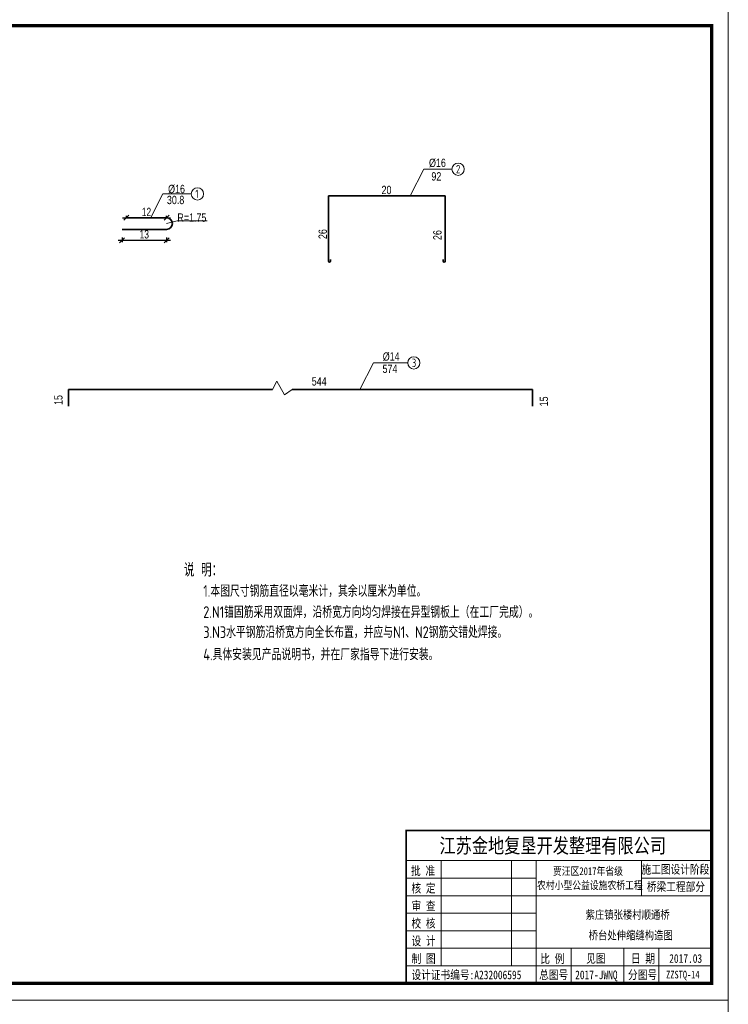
# Model space of a CAD drawing. Header units: inches. Extents: x 112594 to 193184, y 44995 to 116598.
# Tile 61 of 153: x 143845 to 145967, y 74972 to 77922. Entities that reach past the tile are written whole.
import ezdxf

# ---------------------------------------------------------------- set-up
doc = ezdxf.new("R2010")
doc.units = ezdxf.units.IN
doc.header["$MEASUREMENT"] = 0
doc.layers.get('0').update_dxf_attribs({"lineweight": 15})
for name, color, linetype, lineweight in [('0指引线', 4, 'Continuous', 18), ('0文字', 6, 'Continuous', 18), ('0钢筋', 3, 'Continuous', 35), ('BM1', 7, 'Continuous', 15), ('标准', 7, 'Continuous', 18)]:
    doc.layers.add(name, color=color, linetype=linetype, lineweight=lineweight)
doc.layers.add('1', color=7, linetype='Continuous')
doc.layers.add('TK', color=7, linetype='Continuous')
doc.styles.add('hz-e', font='hztxt_e.shx', dxfattribs={"width": 0.75, "bigfont": 'hztxt.shx'})
doc.styles.add('hze', font='hztxt_e.shx', dxfattribs={"width": 0.7, "height": 7, "bigfont": 'hztxt.shx'})
doc.styles.add('HZTXT', font='tssdeng.shx', dxfattribs={"width": 0.75, "bigfont": 'hztxt.shx'})
doc.styles.add('图框', font='SIMFANG.TTF', dxfattribs={"width": 0.8, "height": 4})
doc.dimstyles.new('1比10', dxfattribs={"dimtxt": 25, "dimasz": 15, "dimexe": 6.25, "dimexo": 6.25, "dimgap": 5, "dimtad": 1, "dimdec": 0, "dimlfac": 0.1, "dimzin": 0, "dimdsep": 46, "dimtxsty": 'hz-e', "dimblk": 'OBLIQUE', "dimcen": 0, "dimdle": 12, "dimclrd": 4, "dimclre": 4, "dimclrt": 5, "dimadec": 0, "dimazin": 0, "dimtfac": 0.05, "dimtdec": 0, "dimtix": 1, "dimtmove": 2, "dimatfit": 0, "dimfxl": 8, "dimfxlon": 1, "dimtolj": 1, "dimtzin": 0, "dimarcsym": 0})

# ---------------------------------------------------------------- blocks, each defined once
blk = doc.blocks.new('_Oblique')
at = {"color": 0, "linetype": 'ByBlock', "lineweight": -2}
blk.add_line((-0.5, -0.5), (0.5, 0.5), dxfattribs=at)
blk = doc.blocks.new('*D836')
at = {"color": 4, "lineweight": -2}
for p, q in [((144151.8, 77269.7), (144151.8, 77255.4)), ((144284.8, 77269.7), (144284.8, 77255.4)), ((144139.8, 77261.7), (144296.8, 77261.7))]:
    blk.add_line(p, q, dxfattribs=at)
at = {"color": 4, "lineweight": -2, "xscale": 15, "yscale": 15, "zscale": 15, "rotation": 180}
blk.add_blockref('_Oblique', (144151.8, 77261.7), dxfattribs=at)
at = {"color": 4, "lineweight": -2, "xscale": 15, "yscale": 15, "zscale": 15}
blk.add_blockref('_Oblique', (144284.8, 77261.7), dxfattribs=at)
at = {"color": 5, "insert": (144218.3, 77279.2), "char_height": 25, "attachment_point": 5, "style": 'hz-e'}
blk.add_mtext('\\A1;13', dxfattribs=at)
blk = doc.blocks.new('*D837')
at = {"color": 4, "lineweight": -2}
for p, q in [((144152.8, 77328.9), (144296.8, 77328.9)), ((144164.8, 77328.9), (144164.8, 77335.2)), ((144284.8, 77328.9), (144284.8, 77335.2))]:
    blk.add_line(p, q, dxfattribs=at)
at = {"color": 4, "lineweight": -2, "xscale": 15, "yscale": 15, "zscale": 15, "rotation": 180}
blk.add_blockref('_Oblique', (144164.8, 77328.9), dxfattribs=at)
at = {"color": 4, "lineweight": -2, "xscale": 15, "yscale": 15, "zscale": 15}
blk.add_blockref('_Oblique', (144284.8, 77328.9), dxfattribs=at)
at = {"color": 5, "insert": (144224.8, 77346.4), "char_height": 25, "attachment_point": 5, "style": 'hz-e'}
blk.add_mtext('\\A1;12', dxfattribs=at)

msp = doc.modelspace()

# ---------------------------------------------------------------- linework, layer by layer
at = {"color": 0, "linetype": 'Continuous'}
for p, q in [((145014.30355, 77394.6307), (145055.04687, 77474.36199)), ((145055.04687, 77474.36199), (145139.39669, 77474.36199)), ((144236.7338, 77327.61371), (144273.37663, 77400.24335)), ((144273.37663, 77400.24335), (144358.81165, 77400.24335)), ((144864.0423, 76814.41083), (144904.78562, 76894.14212)), ((144904.78562, 76894.14212), (145006.80794, 76894.14212))]:
    msp.add_line(p, q, dxfattribs=at)
for p, q in [((144284.76384, 77311.40946), (144316.85797, 77319.60729)), ((144316.85797, 77319.60729), (144406.02585, 77319.60729))]:
    msp.add_line(p, q)
at = {"layer": '0指引线'}
for centre in [(145157.82191, 77474.36199), (144377.23687, 77400.24335), (145025.23316, 76894.14212)]:
    msp.add_circle(centre, 18.42522, dxfattribs=at)
at = {"layer": '0钢筋'}
for p, q in [((144769.49833, 77394.6307), (144769.49833, 77198.6307)), ((144769.49833, 77394.6307), (145119.49833, 77394.6307)), ((145119.49833, 77394.6307), (145119.49833, 77198.6307)), ((144164.76384, 77328.90946), (144284.76384, 77328.90946)), ((144284.76384, 77293.90946), (144151.76384, 77293.90946)), ((144775.49833, 77198.6307), (144775.49833, 77203.6307)), ((145113.49833, 77198.6307), (145113.49833, 77203.6307)), ((143991.10044, 76814.41083), (144602.55664, 76814.41083)), ((143991.10044, 76764.41083), (143991.10044, 76814.41083)), ((144661.29824, 76814.41083), (145380.119, 76814.41083)), ((145380.119, 76814.41083), (145380.119, 76764.41083))]:
    msp.add_line(p, q, dxfattribs=at)
for centre, radius, start, end in [((144284.76384, 77311.40946), 17.5, 270, 90), ((144772.49833, 77198.6307), 3, 180, 0), ((145116.49833, 77198.6307), 3, 180, 0)]:
    msp.add_arc(centre, radius, start, end, dxfattribs=at)
at = {"layer": 'BM1', "linetype": 'Continuous'}
for p, q in [((145966.66888, 77985.0677), (145966.66888, 74984.76464)), ((145966.66888, 75034.75953), (145966.66888, 72034.45647)), ((145966.66888, 74984.76464), (141723.84056, 74984.76464))]:
    msp.add_line(p, q, dxfattribs=at)
at = {"layer": 'BM1', "color": 0, "linetype": 'Continuous'}
for p, q in [((145966.66888, 77954.76161), (145966.66888, 74984.76464)), ((145966.66888, 77954.76161), (145966.66888, 74984.76464)), ((145966.66888, 77954.76161), (145966.66888, 74984.76464)), ((145966.66888, 77954.76161), (145966.66888, 74984.76464)), ((145966.66888, 77954.76161), (145966.66888, 74984.76464)), ((145002.02939, 75492.83277), (145916.67399, 75492.83277)), ((145002.02939, 75492.83277), (145002.02939, 75034.75953)), ((145002.02939, 75034.75953), (145002.02939, 75492.83277)), ((145002.02939, 75402.72001), (145916.67399, 75402.72001)), ((145107.16095, 75087.32532), (145107.16095, 75402.72001)), ((145317.42408, 75402.72001), (145317.42408, 75087.32532)), ((145391.01617, 75402.72001), (145391.01617, 75034.75953)), ((145706.41086, 75297.58844), (145706.41086, 75402.72001)), ((145002.02939, 75350.15422), (145391.01617, 75350.15422)), ((145706.41086, 75350.15422), (145916.67399, 75350.15422)), ((145002.02939, 75297.58844), (145916.67399, 75297.58844)), ((145002.02939, 75245.02266), (145391.01617, 75245.02266)), ((145002.02939, 75192.45688), (145391.01617, 75192.45688)), ((145002.02939, 75139.8911), (145916.67399, 75139.8911)), ((145496.14773, 75139.8911), (145496.14773, 75034.75953)), ((145653.84508, 75139.8911), (145653.84508, 75034.75953)), ((145758.97664, 75139.8911), (145758.97664, 75087.32532)), ((145758.97664, 75034.75953), (145758.97664, 75139.8911)), ((145002.02939, 75087.32532), (145916.67399, 75087.32532)), ((145966.66888, 75004.45344), (145966.66888, 72034.45647)), ((145966.66888, 75004.45344), (145966.66888, 72034.45647)), ((145966.66888, 75004.45344), (145966.66888, 72034.45647)), ((145966.66888, 75004.45344), (145966.66888, 72034.45647)), ((145966.66888, 75004.45344), (145966.66888, 72034.45647))]:
    msp.add_line(p, q, dxfattribs=at)
at = {"layer": 'BM1', "color": 0, "linetype": 'Continuous', "const_width": 9.99898}
msp.add_lwpolyline([(141891.68466, 75034.75953), (141891.68466, 77904.76671), (145916.67399, 77904.76671), (145916.67399, 75034.75953)], close=True, dxfattribs=at)
at = {"layer": 'BM1', "color": 0, "linetype": 'Continuous', "const_width": 5.25658}
msp.add_lwpolyline([(145916.67399, 75492.83277), (145002.02939, 75492.83277), (145002.02939, 75034.75953)], dxfattribs=at)
at = {"layer": '标准', "color": 0}
for p, q in [((144602.55664, 76814.41083), (144615.37242, 76838.95001)), ((144615.37242, 76838.95001), (144637.55212, 76798.78849)), ((144637.55212, 76798.78849), (144661.29824, 76814.41083))]:
    msp.add_line(p, q, dxfattribs=at)

# ---------------------------------------------------------------- texts
at = {"style": 'HZTXT', "width": 0.8}
for s, height, p in [('说 明：', 40, (144336.61753, 76253.58587)), ('1.本图尺寸钢筋直径以毫米计，其余以厘米为单位。', 35, (144394.77771, 76193.1044)), ('2.N1锚固筋采用双面焊，沿桥宽方向均匀焊接在异型钢板上（在工厂完成）。', 35, (144394.77771, 76129.85302)), ('3.N3水平钢筋沿桥宽方向全长布置，并应与N1、N2钢筋交错处焊接。', 35, (144394.77771, 76069.71647)), ('4.具体安装见产品说明书，并在厂家指导下进行安装。', 35, (144394.77771, 76003.0216))]:
    msp.add_text(s, height=height, dxfattribs=at).set_placement(p)
at = {"layer": '0文字', "width": 0.8}
for s, style, p in [('%%C16', 'hze', (145070.66062, 77481.00887)), ('2', 'HZTXT', (145151.45648, 77461.94106)), ('92', 'hze', (145077.72509, 77440.4337)), ('%%C16', 'hz-e', (144289.49514, 77402.72589)), ('20', 'hze', (144928.53633, 77399.78167)), ('30.8', 'hz-e', (144285.95724, 77369.7787)), ('1', 'HZTXT', (144370.87143, 77387.82241)), ('R=1.75', 'hz-e', (144317.12104, 77316.91535)), ('%%C14', 'hze', (144932.1282, 76900.70859)), ('574', 'hze', (144931.36672, 76863.71867)), ('3', 'HZTXT', (145018.86773, 76881.72118)), ('544', 'hze', (144719.63066, 76826.15715))]:
    msp.add_text(s, height=25, dxfattribs=dict(at, style=style)).set_placement(p)
at = {"layer": '0文字', "style": 'hze', "width": 0.8}
for s, p in [('26', (144764.92797, 77265.11001)), ('26', (145108.16324, 77262.20153)), ('15', (143973.43902, 76767.95966)), ('15', (145426.91202, 76763.80285))]:
    msp.add_text(s, height=25, rotation=90, dxfattribs=at).set_placement(p)
at = {"layer": '1', "color": 7, "linetype": 'Continuous', "style": '图框', "width": 0.8}
for s, height, p in [('江苏金地复垦开发整理有限公司 ', 44.4121037, (145101.83696, 75425.3198)), ('批 准', 25.907061, (145016.74884, 75359.05265)), ('贾汪区2017年省级', 23.551873, (145441.72918, 75359.38699)), ('核 定', 25.907061, (145018.07168, 75306.75879)), ('农村小型公益设施农桥工程', 23.5518732, (145394.00664, 75316.77914)), ('审 查', 25.907061, (145018.07168, 75254.193)), ('校 核', 25.907061, (145018.07168, 75201.62722)), ('设 计', 25.907061, (145018.07168, 75149.06144)), ('制 图', 25.907061, (145018.41265, 75095.76808)), ('比 例', 25.907061, (145403.83298, 75095.49019)), ('见图', 25.907061, (145541.15365, 75096.41239)), ('日 期', 25.907061, (145675.14413, 75096.41239)), ('2017.03', 25.907061, (145789.73546, 75096.41239)), ('设计证书编号:A232006595 ', 25.9070605, (145018.08829, 75047.28931)), ('总图号', 25.907061, (145400.42843, 75047.44273)), ('2017-JWNQ', 25.907061, (145508.17665, 75047.44273)), ('分图号', 25.907061, (145666.43473, 75047.44273))]:
    msp.add_text(s, height=height, dxfattribs=at).set_placement(p)
at = {"layer": '1', "color": 7, "linetype": 'Continuous', "char_height": 25.907061, "width": 215.1817481, "attachment_point": 5, "style": '图框'}
for s, insert in [('施工图设计阶段', (145808.41392, 75374.90343)), ('桥梁工程部分', (145809.93283, 75322.81494))]:
    msp.add_mtext(s, dxfattribs=dict(at, insert=insert))
at = {"layer": 'BM1', "color": 0, "linetype": 'Continuous', "style": '图框', "width": 0.8}
msp.add_text('ZZSTQ-14', height=23, dxfattribs=at).set_placement((145780.54041, 75049.66423))
at = {"layer": 'TK', "lineweight": 0, "style": '图框', "width": 0.8}
for s, p in [('紫庄镇张楼村顺通桥', (145539.34924, 75228.03455)), ('桥台处伸缩缝构造图', (145548.503, 75166.379))]:
    msp.add_text(s, height=24.993844, dxfattribs=at).set_placement(p)

# ---------------------------------------------------------------- dimensions: what is measured, and where the dimension line sits
for p1, p2, distance, picture, middle in [((144164.76384, 77328.90946), (144284.76384, 77328.90946), 0, '*D837', (144224.76384, 77346.40946)), ((144151.76384, 77293.90946), (144284.76384, 77293.90946), -32.24831, '*D836', (144218.26384, 77279.16115))]:
    dim = msp.add_aligned_dim(p1=p1, p2=p2, distance=distance, dimstyle='1比10')
    dim.commit()
    dim.dimension.update_dxf_attribs({"geometry": picture, "text_midpoint": middle})

doc.saveas('drawing.dxf')
